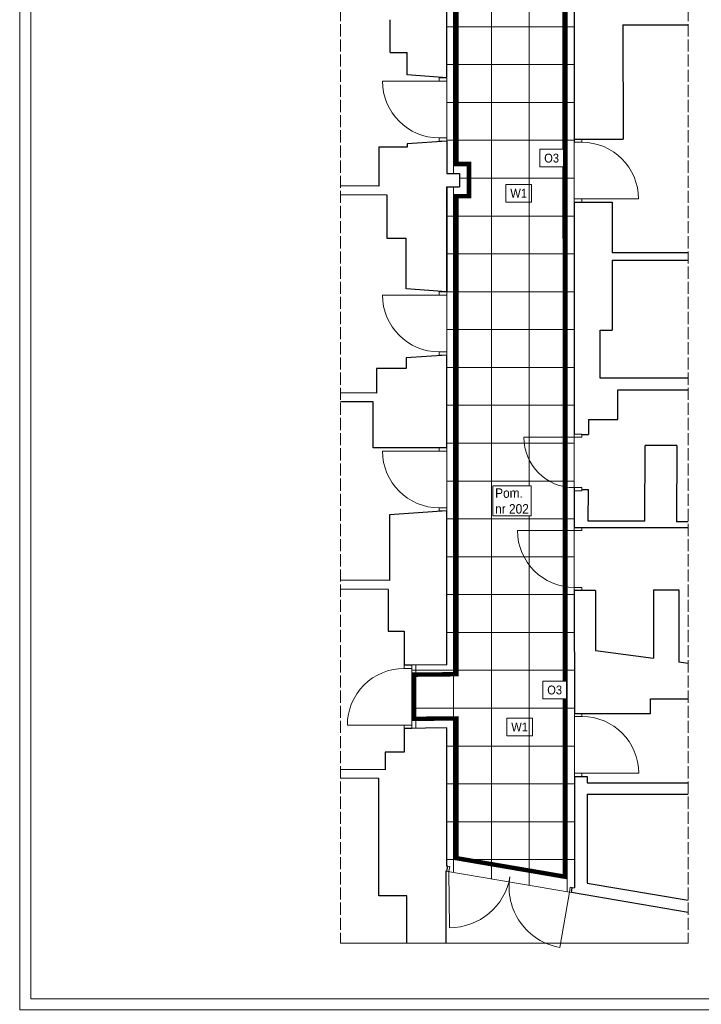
# Model space of a CAD drawing. Header units: centimetres. Extents: x 695802 to 711011, y 25963 to 44188.
# Tile 11 of 157: x 699553 to 700632, y 30316 to 31877. Entities that reach past the tile are written whole.
import ezdxf

# ---------------------------------------------------------------- set-up
doc = ezdxf.new("R2010")
doc.units = ezdxf.units.CM
doc.linetypes.add('ACAD_ISO02W100', pattern=[15, 12, -3])
doc.linetypes.add('ZWCAD_ISO07W100', pattern=[3, 0, -3])
doc.layers.add('Obrys powierzchni', color=50, linetype='Continuous', lineweight=9, plot=False)
doc.layers.add('Przekrojowa', color=253, linetype='Continuous', lineweight=25)
doc.layers.add('Widokowa', color=140, linetype='Continuous', lineweight=9)
for name, color, linetype, lineweight, true_color in [('S3_drzwi_nowe', 7, 'Continuous', 9, 0x00f900), ('S3_okładzina O3', 7, 'Continuous', 5, 0xecc70d), ('S3_opis pomieszczeń', 7, 'Continuous', 0, 0xb5b5b5), ('S3_wykładzian W1', 7, 'Continuous', 5, 0x7f7f7f)]:
    doc.layers.add(name, color=color, linetype=linetype, lineweight=lineweight, true_color=true_color)
doc.styles.add('ARIELCE', font='arial.ttf', dxfattribs={"width": 0.9})

msp = doc.modelspace()

# ---------------------------------------------------------------- linework, layer by layer
at = {"layer": 'Obrys powierzchni', "ltscale": 1.6}
for points in [[(699552.6, 33277.3), (701652.6, 33277.3), (701652.6, 30307.3), (699552.6, 30307.3)], [(699570.1, 33259.8), (701635.1, 33259.8), (701635.1, 30324.8), (699570.1, 30324.8)]]:
    msp.add_lwpolyline(points, close=True, dxfattribs=at)
at = {"layer": 'Przekrojowa', "ltscale": 1.6}
for p, q in [((700430.9, 31975.3), (700431, 31682.7)), ((700229.4, 31784.2), (700229.4, 31934.3)), ((700139.7, 31824.6), (700139.7, 31876.5)), ((700508.4, 31868.4), (700508.5, 31687.4)), ((700508.4, 31868.4), (700611.5, 31868.4)), ((700139.7, 31824.6), (700166.7, 31824.6)), ((700166.7, 31789), (700166.7, 31824.6)), ((700229.4, 31784.2), (700166.7, 31789)), ((700229.4, 31684.2), (700166.7, 31679.8)), ((700166.7, 31679.8), (700166.7, 31674.6)), ((700229.4, 31684.2), (700229.4, 31632.8)), ((700431, 31687.4), (700451.2, 31687.4)), ((700451.2, 31687.4), (700508.5, 31687.4)), ((700121.7, 31674.6), (700121.7, 31612.7)), ((700166.7, 31674.6), (700121.7, 31674.6)), ((700229.4, 31632.8), (700249.4, 31632.8)), ((700249.4, 31632.8), (700249.4, 31611.8)), ((700121.7, 31612.7), (700060.7, 31613.1)), ((700229.4, 31611.8), (700229.4, 31445)), ((700229.4, 31445), (700229.4, 31611.8)), ((700229.4, 31611.8), (700249.4, 31611.8)), ((700134.7, 31598.6), (700060.7, 31599.1)), ((700134.7, 31529.6), (700134.7, 31598.6)), ((700431, 31587.4), (700431.2, 31218.9)), ((700431, 31587.4), (700451.3, 31587.4)), ((700451.3, 31587.4), (700491.5, 31587.4)), ((700491.5, 31587.4), (700491.4, 31507.4)), ((700164.7, 31529.6), (700134.7, 31529.6)), ((700164.7, 31450), (700164.7, 31529.6)), ((700491.4, 31507.4), (700611.5, 31507.4)), ((700491.5, 31495.4), (700611.5, 31495.4)), ((700491.5, 31495.4), (700491.5, 31384.4)), ((700229.4, 31445), (700164.7, 31450)), ((700472.3, 31308.4), (700472.3, 31384.4)), ((700472.3, 31384.4), (700491.5, 31384.4)), ((700229.4, 31345), (700164.7, 31340.5)), ((700164.7, 31340.5), (700164.7, 31323.8)), ((700229.4, 31197.9), (700229.4, 31345)), ((700164.7, 31323.8), (700117.7, 31323.8)), ((700117.7, 31323.8), (700117.7, 31284.7)), ((700611.5, 31308.4), (700472.3, 31308.4)), ((700500, 31289.8), (700611.5, 31289.8)), ((700500, 31242.8), (700500, 31289.8)), ((700117.7, 31284.7), (700060.7, 31285.1)), ((700112.7, 31270.7), (700060.7, 31271.1)), ((700112.7, 31197.9), (700112.7, 31270.7)), ((700453.6, 31242.8), (700453.7, 31218.9)), ((700453.6, 31242.8), (700500, 31242.8)), ((700431.2, 31218.9), (700431.2, 31218.9)), ((700443.2, 31218.9), (700453.7, 31218.9)), ((700166.7, 31197.9), (700112.7, 31197.9)), ((700229.4, 31197.9), (700166.7, 31197.9)), ((700543, 31081.8), (700543.6, 31201.8)), ((700593.6, 31201.8), (700543.6, 31201.8)), ((700593.6, 31201.8), (700593, 31080.8)), ((700431.2, 31134.7), (700431.3, 31071.9)), ((700431.2, 31131.9), (700431.2, 31131.9)), ((700443.2, 31131.9), (700453.7, 31131.9)), ((700453.5, 31081.8), (700453.7, 31131.9)), ((700229.4, 31097.9), (700138.7, 31091.6)), ((700138.7, 31091.6), (700138.7, 30987.6)), ((700229.4, 30854), (700229.4, 31097.9)), ((700431.3, 31071.9), (700599.7, 31071.9)), ((700543, 31081.8), (700453.5, 31081.8)), ((700611.5, 31080.8), (700593, 31080.8)), ((700599.7, 31071.9), (700611.5, 31071.9)), ((700138.7, 30987.6), (700060.7, 30988.1)), ((700136.4, 30973.6), (700060.7, 30974.1)), ((700136.4, 30973.6), (700136.4, 30907.6)), ((700431.3, 30972.9), (700431.4, 30777.2)), ((700464.7, 30971.9), (700431.3, 30971.9)), ((700464.7, 30971.9), (700464.8, 30876.9)), ((700556.7, 30972.9), (700556.7, 30864.7)), ((700556.7, 30972.9), (700596.7, 30972.9)), ((700596.7, 30972.9), (700596.8, 30858.4)), ((700136.4, 30907.6), (700161.7, 30907.6)), ((700161.7, 30907.6), (700161.7, 30853.4)), ((700464.8, 30876.9), (700556.7, 30864.7)), ((700229.4, 30854), (700161.7, 30853.4)), ((700611.5, 30856.1), (700596.8, 30858.4)), ((700551.9, 30777.2), (700551.9, 30800.2)), ((700551.9, 30800.2), (700611.5, 30800.2)), ((700431.4, 30777.2), (700451.9, 30777.2)), ((700451.9, 30777.2), (700551.9, 30777.2)), ((700161.7, 30754), (700161.7, 30715.6)), ((700229.4, 30754), (700161.7, 30753.4)), ((700229.4, 30535.1), (700229.4, 30754)), ((700161.7, 30715.6), (700131.7, 30715.6)), ((700131.7, 30715.6), (700131.7, 30687.6)), ((700131.7, 30687.6), (700060.7, 30688.1)), ((700121.8, 30674), (700060.7, 30674.4)), ((700121.8, 30487.9), (700121.8, 30674)), ((700431.4, 30677.2), (700431.4, 30500.5)), ((700431.4, 30677.2), (700451.9, 30677.2)), ((700451.9, 30677.2), (700451.9, 30667.2)), ((700451.9, 30667.2), (700611.5, 30667.2)), ((700451.9, 30649), (700611.5, 30649)), ((700451.9, 30649), (700451.9, 30508.1)), ((700227.8, 30527.3), (700227.8, 30412.9)), ((700229.4, 30527), (700227.8, 30527.3)), ((700229.4, 30535.1), (700230.8, 30534.9)), ((700229.4, 30527), (700230.8, 30534.9)), ((700229.4, 30527), (700229.4, 30527)), ((700451.9, 30508.1), (700611.5, 30480.9)), ((700426.6, 30493.3), (700427.9, 30501.1)), ((700611.5, 30461.6), (700426.6, 30493.3)), ((700427.9, 30501.1), (700431.4, 30500.5)), ((700165.8, 30487.9), (700121.8, 30487.9)), ((700165.8, 30412.9), (700165.8, 30487.9))]:
    msp.add_line(p, q, dxfattribs=at)
at = {"layer": 'S3_drzwi_nowe', "color": 0}
for p, q in [((700217.4, 31779.2), (700127.4, 31779.2)), ((700431, 31687.4), (700431, 31682.4)), ((700443, 31687.4), (700431, 31687.4)), ((700431, 31682.4), (700443, 31682.4)), ((700443, 31682.4), (700443, 31687.4)), ((700431, 31592.4), (700431, 31587.4)), ((700443, 31592.4), (700431, 31592.4)), ((700431, 31587.4), (700443, 31587.4)), ((700443, 31592.4), (700533, 31592.4)), ((700443, 31587.4), (700443, 31592.4)), ((700217.4, 31440), (700127.4, 31440)), ((700431.2, 31214.9), (700351.2, 31214.9)), ((700431.2, 31214.9), (700431.2, 31219.9)), ((700431.2, 31219.9), (700443.2, 31219.9)), ((700443.2, 31214.9), (700431.2, 31214.9)), ((700443.2, 31219.9), (700443.2, 31214.9)), ((700217.4, 31192.9), (700127.4, 31192.9)), ((700431.2, 31129.9), (700431.2, 31134.9)), ((700431.2, 31134.9), (700443.2, 31134.9)), ((700443.2, 31134.9), (700443.2, 31129.9)), ((700443.2, 31129.9), (700431.2, 31129.9)), ((700443.3, 31071.9), (700431.3, 31071.9)), ((700431.3, 31071.9), (700431.3, 31066.9)), ((700443.3, 31066.9), (700443.3, 31071.9)), ((700431.3, 31066.9), (700341.3, 31066.9)), ((700431.3, 31066.9), (700443.3, 31066.9)), ((700443.3, 30976.9), (700431.3, 30976.9)), ((700431.3, 30976.9), (700431.3, 30971.9)), ((700443.3, 30971.9), (700443.3, 30976.9)), ((700431.3, 30971.9), (700443.3, 30971.9)), ((700161.7, 30758.4), (700071.7, 30758.4)), ((700443.4, 30682.2), (700533.4, 30682.2)), ((700232.5, 30526.4), (700229.4, 30527)), ((700233.9, 30534.3), (700230.8, 30534.9)), ((700232.5, 30526.4), (700233.9, 30534.3)), ((700232.5, 30526.4), (700233.3, 30437.5)), ((700423.5, 30493.8), (700408.5, 30406.2)), ((700423.5, 30493.8), (700424.8, 30501.7)), ((700423.5, 30493.8), (700426.6, 30493.3)), ((700424.8, 30501.7), (700427.9, 30501.1))]:
    msp.add_line(p, q, dxfattribs=at)
for points in [[(700229.4, 31779.2), (700229.4, 31784.2), (700217.4, 31784.2), (700217.4, 31779.2)], [(700229.4, 31684.2), (700229.4, 31689.2), (700217.4, 31689.2), (700217.4, 31684.2)], [(700229.4, 31440), (700229.4, 31445), (700217.4, 31445), (700217.4, 31440)], [(700229.4, 31345), (700229.4, 31350), (700217.4, 31350), (700217.4, 31345)], [(700229.4, 31192.9), (700229.4, 31197.9), (700217.4, 31197.9), (700217.4, 31192.9)], [(700229.4, 31097.9), (700229.4, 31102.9), (700217.4, 31102.9), (700217.4, 31097.9)], [(700173.7, 30853.4), (700173.7, 30848.4), (700161.7, 30848.4), (700161.7, 30853.4)], [(700431.4, 30777.2), (700431.4, 30772.2), (700443.4, 30772.2), (700443.4, 30777.2)], [(700173.7, 30758.4), (700173.7, 30753.4), (700161.7, 30753.4), (700161.7, 30758.4)], [(700431.4, 30682.2), (700431.4, 30677.2), (700443.4, 30677.2), (700443.4, 30682.2)]]:
    msp.add_lwpolyline(points, close=True, dxfattribs=at)
for centre, radius, start, end in [((700217.4, 31779.2), 90, 179.9999, 269.9999), ((700443, 31592.4), 90, 359.9999, 89.9999), ((700217.4, 31440), 90, 179.9999, 269.9999), ((700431.2, 31214.9), 80, 179.9999, 269.9999), ((700217.4, 31192.9), 90, 179.9999, 269.9999), ((700431.3, 31066.9), 90, 179.9991, 269.9991), ((700161.7, 30758.4), 90, 89.9999, 179.9999), ((700443.4, 30682.2), 90, 359.9999, 89.9999), ((700233.9, 30534.3), 96.8, 269.667, 350.2966), ((700424.8, 30501.7), 96.8, 170.2966, 260.3001)]:
    msp.add_arc(centre, radius, start, end, dxfattribs=at)
at = {"layer": 'S3_okładzina O3', "linetype": 'ZWCAD_ISO07W100', "const_width": 7}
msp.add_lwpolyline([(700244.4, 33050.4), (700244.4, 31647.9), (700264.4, 31647.9), (700264.4, 31596.8), (700244.4, 31596.8), (700244.4, 30839.2), (700176.7, 30838.5), (700176.7, 30768.5), (700244.4, 30769.2), (700244.4, 30547.7), (700416.4, 30518.3), (700415.6, 33050.4), (700244.4, 33050.4)], dxfattribs=at)
at = {"layer": 'S3_wykładzian W1', "ltscale": 1.6}
for p, q in [((700229.4, 31684.2), (700229.4, 31784.2)), ((700431, 31687.4), (700431, 31587.4)), ((700229.4, 31345), (700229.4, 31445)), ((700431.2, 31218.9), (700431.2, 31131.9)), ((700229.4, 31097.9), (700229.4, 31197.9)), ((700431.3, 31071.9), (700431.3, 30971.9)), ((700173.7, 30754), (700173.7, 30853.4)), ((700431.4, 30677.2), (700431.4, 30777.5)), ((700426.6, 30493.3), (700227.8, 30527.3))]:
    msp.add_line(p, q, dxfattribs=at)
for points in [[(700229.4, 31865.4), (700240, 31865.4), (700240, 31925.4), (700229.4, 31925.4)], [(700430.9, 31925.4), (700420, 31925.4), (700420, 31865.4), (700431, 31865.4)], [(700229.4, 31805.4), (700240, 31805.4), (700240, 31865.4), (700229.4, 31865.4)], [(700431, 31865.4), (700420, 31865.4), (700420, 31805.4), (700431, 31805.4)], [(700229.4, 31745.4), (700240, 31745.4), (700240, 31805.4), (700229.4, 31805.4)], [(700431, 31805.4), (700420, 31805.4), (700420, 31745.4), (700431, 31745.4)], [(700229.4, 31685.4), (700240, 31685.4), (700240, 31745.4), (700229.4, 31745.4)], [(700431, 31745.4), (700420, 31745.4), (700420, 31685.4), (700431, 31685.4)], [(700240, 31632.9), (700240, 31685.4), (700229.4, 31685.4)], [(700249.4, 31625.4), (700300, 31625.4), (700300, 31685.4), (700240, 31685.4), (700240, 31632.9)], [(700431, 31685.4), (700420, 31685.4), (700420, 31625.4), (700431, 31625.4)], [(700240, 31611.8), (700240, 31565.4), (700300, 31565.4), (700300, 31625.4), (700249.4, 31625.4)], [(700431, 31625.4), (700420, 31625.4), (700420, 31565.4), (700431.1, 31565.4)], [(700229.4, 31565.4), (700240, 31565.4), (700240, 31611.8)], [(700229.4, 31505.4), (700240, 31505.4), (700240, 31565.4), (700229.4, 31565.4)], [(700431.1, 31565.4), (700420, 31565.4), (700420, 31505.4), (700431.1, 31505.4)], [(700229.4, 31445.4), (700240, 31445.4), (700240, 31505.4), (700229.4, 31505.4)], [(700431.1, 31505.4), (700420, 31505.4), (700420, 31445.4), (700431.1, 31445.4)], [(700229.4, 31385.4), (700240, 31385.4), (700240, 31445.4), (700229.4, 31445.4)], [(700431.1, 31445.4), (700420, 31445.4), (700420, 31385.4), (700431.1, 31385.4)], [(700229.4, 31325.4), (700240, 31325.4), (700240, 31385.4), (700229.4, 31385.4)], [(700431.1, 31385.4), (700420, 31385.4), (700420, 31325.4), (700431.2, 31325.4)], [(700229.4, 31265.4), (700240, 31265.4), (700240, 31325.4), (700229.4, 31325.4)], [(700431.2, 31325.4), (700420, 31325.4), (700420, 31265.4), (700431.2, 31265.4)], [(700229.4, 31205.4), (700240, 31205.4), (700240, 31265.4), (700229.4, 31265.4)], [(700431.2, 31265.4), (700420, 31265.4), (700420, 31205.4), (700431.2, 31205.4)], [(700229.4, 31145.4), (700240, 31145.4), (700240, 31205.4), (700229.4, 31205.4)], [(700431.2, 31205.4), (700420, 31205.4), (700420, 31145.4), (700431.2, 31145.4)], [(700229.4, 31085.4), (700240, 31085.4), (700240, 31145.4), (700229.4, 31145.4)], [(700431.2, 31145.4), (700420, 31145.4), (700420, 31085.4), (700431.2, 31085.4)], [(700229.4, 31025.4), (700240, 31025.4), (700240, 31085.4), (700229.4, 31085.4)], [(700431.2, 31085.4), (700420, 31085.4), (700420, 31025.4), (700431.3, 31025.4)], [(700229.4, 30965.4), (700240, 30965.4), (700240, 31025.4), (700229.4, 31025.4)], [(700431.3, 31025.4), (700420, 31025.4), (700420, 30965.4), (700431.3, 30965.4)], [(700229.4, 30905.4), (700240, 30905.4), (700240, 30965.4), (700229.4, 30965.4)], [(700431.3, 30965.4), (700420, 30965.4), (700420, 30905.4), (700431.3, 30905.4)], [(700180, 30853.6), (700180, 30845.4), (700240, 30845.4), (700240, 30905.4), (700229.4, 30905.4)], [(700431.3, 30905.4), (700420, 30905.4), (700420, 30845.4), (700431.3, 30845.4)], [(700173.7, 30845.4), (700180, 30845.4), (700180, 30853.6)], [(700173.7, 30785.4), (700180, 30785.4), (700180, 30845.4), (700173.7, 30845.4)], [(700431.3, 30845.4), (700420, 30845.4), (700420, 30785.4), (700431.3, 30785.4)], [(700180, 30753.6), (700180, 30785.4), (700173.7, 30785.4)], [(700229.4, 30725.4), (700240, 30725.4), (700240, 30785.4), (700180, 30785.4), (700180, 30753.6)], [(700431.3, 30785.4), (700420, 30785.4), (700420, 30725.4), (700431.4, 30725.4)], [(700229.4, 30665.4), (700240, 30665.4), (700240, 30725.4), (700229.4, 30725.4)], [(700431.4, 30725.4), (700420, 30725.4), (700420, 30665.4), (700431.4, 30665.4)], [(700229.4, 30605.4), (700240, 30605.4), (700240, 30665.4), (700229.4, 30665.4)], [(700431.4, 30665.4), (700420, 30665.4), (700420, 30605.4), (700431.4, 30605.4)], [(700229.4, 30545.4), (700240, 30545.4), (700240, 30605.4), (700229.4, 30605.4)], [(700431.4, 30605.4), (700420, 30605.4), (700420, 30545.4), (700431.4, 30545.4)], [(700240, 30525.2), (700240, 30545.4), (700229.4, 30545.4)], [(700300, 30514.9), (700300, 30545.4), (700240, 30545.4), (700240, 30525.2)], [(700360, 30512.8), (700360, 30545.4), (700300, 30545.4), (700300, 30514.9)], [(700420, 30502.5), (700420, 30545.4), (700360, 30545.4), (700360, 30504.7)], [(700431.4, 30545.4), (700420, 30545.4), (700420, 30494.4)]]:
    msp.add_lwpolyline(points, dxfattribs=at)
for points in [[(700240, 31865.4), (700300, 31865.4), (700300, 31925.4), (700240, 31925.4)], [(700300, 31865.4), (700360, 31865.4), (700360, 31925.4), (700300, 31925.4)], [(700360, 31865.4), (700420, 31865.4), (700420, 31925.4), (700360, 31925.4)], [(700240, 31805.4), (700300, 31805.4), (700300, 31865.4), (700240, 31865.4)], [(700300, 31805.4), (700360, 31805.4), (700360, 31865.4), (700300, 31865.4)], [(700360, 31805.4), (700420, 31805.4), (700420, 31865.4), (700360, 31865.4)], [(700240, 31745.4), (700300, 31745.4), (700300, 31805.4), (700240, 31805.4)], [(700300, 31745.4), (700360, 31745.4), (700360, 31805.4), (700300, 31805.4)], [(700360, 31745.4), (700420, 31745.4), (700420, 31805.4), (700360, 31805.4)], [(700240, 31685.4), (700300, 31685.4), (700300, 31745.4), (700240, 31745.4)], [(700300, 31685.4), (700360, 31685.4), (700360, 31745.4), (700300, 31745.4)], [(700360, 31685.4), (700420, 31685.4), (700420, 31745.4), (700360, 31745.4)], [(700300, 31625.4), (700360, 31625.4), (700360, 31685.4), (700300, 31685.4)], [(700360, 31625.4), (700420, 31625.4), (700420, 31685.4), (700360, 31685.4)], [(700300, 31565.4), (700360, 31565.4), (700360, 31625.4), (700300, 31625.4)], [(700360, 31565.4), (700420, 31565.4), (700420, 31625.4), (700360, 31625.4)], [(700240, 31505.4), (700300, 31505.4), (700300, 31565.4), (700240, 31565.4)], [(700300, 31505.4), (700360, 31505.4), (700360, 31565.4), (700300, 31565.4)], [(700360, 31505.4), (700420, 31505.4), (700420, 31565.4), (700360, 31565.4)], [(700240, 31445.4), (700300, 31445.4), (700300, 31505.4), (700240, 31505.4)], [(700300, 31445.4), (700360, 31445.4), (700360, 31505.4), (700300, 31505.4)], [(700360, 31445.4), (700420, 31445.4), (700420, 31505.4), (700360, 31505.4)], [(700240, 31385.4), (700300, 31385.4), (700300, 31445.4), (700240, 31445.4)], [(700300, 31385.4), (700360, 31385.4), (700360, 31445.4), (700300, 31445.4)], [(700360, 31385.4), (700420, 31385.4), (700420, 31445.4), (700360, 31445.4)], [(700240, 31325.4), (700300, 31325.4), (700300, 31385.4), (700240, 31385.4)], [(700300, 31325.4), (700360, 31325.4), (700360, 31385.4), (700300, 31385.4)], [(700360, 31325.4), (700420, 31325.4), (700420, 31385.4), (700360, 31385.4)], [(700240, 31265.4), (700300, 31265.4), (700300, 31325.4), (700240, 31325.4)], [(700300, 31265.4), (700360, 31265.4), (700360, 31325.4), (700300, 31325.4)], [(700360, 31265.4), (700420, 31265.4), (700420, 31325.4), (700360, 31325.4)], [(700240, 31205.4), (700300, 31205.4), (700300, 31265.4), (700240, 31265.4)], [(700300, 31205.4), (700360, 31205.4), (700360, 31265.4), (700300, 31265.4)], [(700360, 31205.4), (700420, 31205.4), (700420, 31265.4), (700360, 31265.4)], [(700240, 31145.4), (700300, 31145.4), (700300, 31205.4), (700240, 31205.4)], [(700300, 31145.4), (700360, 31145.4), (700360, 31205.4), (700300, 31205.4)], [(700360, 31145.4), (700420, 31145.4), (700420, 31205.4), (700360, 31205.4)], [(700240, 31085.4), (700300, 31085.4), (700300, 31145.4), (700240, 31145.4)], [(700300, 31085.4), (700360, 31085.4), (700360, 31145.4), (700300, 31145.4)], [(700360, 31085.4), (700420, 31085.4), (700420, 31145.4), (700360, 31145.4)], [(700240, 31025.4), (700300, 31025.4), (700300, 31085.4), (700240, 31085.4)], [(700300, 31025.4), (700360, 31025.4), (700360, 31085.4), (700300, 31085.4)], [(700360, 31025.4), (700420, 31025.4), (700420, 31085.4), (700360, 31085.4)], [(700240, 30965.4), (700300, 30965.4), (700300, 31025.4), (700240, 31025.4)], [(700300, 30965.4), (700360, 30965.4), (700360, 31025.4), (700300, 31025.4)], [(700360, 30965.4), (700420, 30965.4), (700420, 31025.4), (700360, 31025.4)], [(700240, 30905.4), (700300, 30905.4), (700300, 30965.4), (700240, 30965.4)], [(700300, 30905.4), (700360, 30905.4), (700360, 30965.4), (700300, 30965.4)], [(700360, 30905.4), (700420, 30905.4), (700420, 30965.4), (700360, 30965.4)], [(700240, 30845.4), (700300, 30845.4), (700300, 30905.4), (700240, 30905.4)], [(700300, 30845.4), (700360, 30845.4), (700360, 30905.4), (700300, 30905.4)], [(700360, 30845.4), (700420, 30845.4), (700420, 30905.4), (700360, 30905.4)], [(700180, 30785.4), (700240, 30785.4), (700240, 30845.4), (700180, 30845.4)], [(700240, 30785.4), (700300, 30785.4), (700300, 30845.4), (700240, 30845.4)], [(700300, 30785.4), (700360, 30785.4), (700360, 30845.4), (700300, 30845.4)], [(700360, 30785.4), (700420, 30785.4), (700420, 30845.4), (700360, 30845.4)], [(700240, 30725.4), (700300, 30725.4), (700300, 30785.4), (700240, 30785.4)], [(700300, 30725.4), (700360, 30725.4), (700360, 30785.4), (700300, 30785.4)], [(700360, 30725.4), (700420, 30725.4), (700420, 30785.4), (700360, 30785.4)], [(700240, 30665.4), (700300, 30665.4), (700300, 30725.4), (700240, 30725.4)], [(700300, 30665.4), (700360, 30665.4), (700360, 30725.4), (700300, 30725.4)], [(700360, 30665.4), (700420, 30665.4), (700420, 30725.4), (700360, 30725.4)], [(700240, 30605.4), (700300, 30605.4), (700300, 30665.4), (700240, 30665.4)], [(700300, 30605.4), (700360, 30605.4), (700360, 30665.4), (700300, 30665.4)], [(700360, 30605.4), (700420, 30605.4), (700420, 30665.4), (700360, 30665.4)], [(700240, 30545.4), (700300, 30545.4), (700300, 30605.4), (700240, 30605.4)], [(700300, 30545.4), (700360, 30545.4), (700360, 30605.4), (700300, 30605.4)], [(700360, 30545.4), (700420, 30545.4), (700420, 30605.4), (700360, 30605.4)]]:
    msp.add_lwpolyline(points, close=True, dxfattribs=at)
at = {"layer": 'Widokowa', "linetype": 'ACAD_ISO02W100', "ltscale": 1.6}
for p, q in [((700060.7, 33189.3), (700060.7, 30412.9)), ((700611.5, 33189.3), (700611.5, 30412.9))]:
    msp.add_line(p, q, dxfattribs=at)
at = {"layer": 'Widokowa', "ltscale": 1.6}
msp.add_line((700611.5, 30412.9), (700060.7, 30412.9), dxfattribs=at)

# ---------------------------------------------------------------- texts
at = {"layer": 'S3_wykładzian W1', "ltscale": 1.6, "char_height": 14, "width": 1.231015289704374e-11, "attachment_point": 1, "rotation": 0.019, "style": 'ARIELCE', "bg_fill": 16}
for insert in [(700329.9, 31608.5), (700331.4, 30762.5)]:
    msp.add_mtext('\\pxqc;{\\fArial|b0|i0|c238|p34;W1}', dxfattribs=dict(at, insert=insert))

# ---------------------------------------------------------------- next in the draw order: texts
at = {"layer": 'S3_okładzina O3', "char_height": 14, "width": 1.231015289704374e-11, "attachment_point": 1, "rotation": 0.019, "style": 'ARIELCE', "bg_fill": 18}
for insert in [(700383.6, 31664.2), (700388.4, 30821.2)]:
    msp.add_mtext('\\pxqc;{\\fArial|b0|i0|c238|p34;O3}', dxfattribs=dict(at, insert=insert))
at = {"layer": 'S3_opis pomieszczeń', "insert": (700305.8, 31133.8), "char_height": 7.5, "attachment_point": 1, "style": 'ARIELCE', "bg_fill": 18}
msp.add_mtext('{\\fArial|b0|i0|c238|p34;\\H2x;Pom.\\Pnr 202}', dxfattribs=at)

doc.saveas('drawing.dxf')
